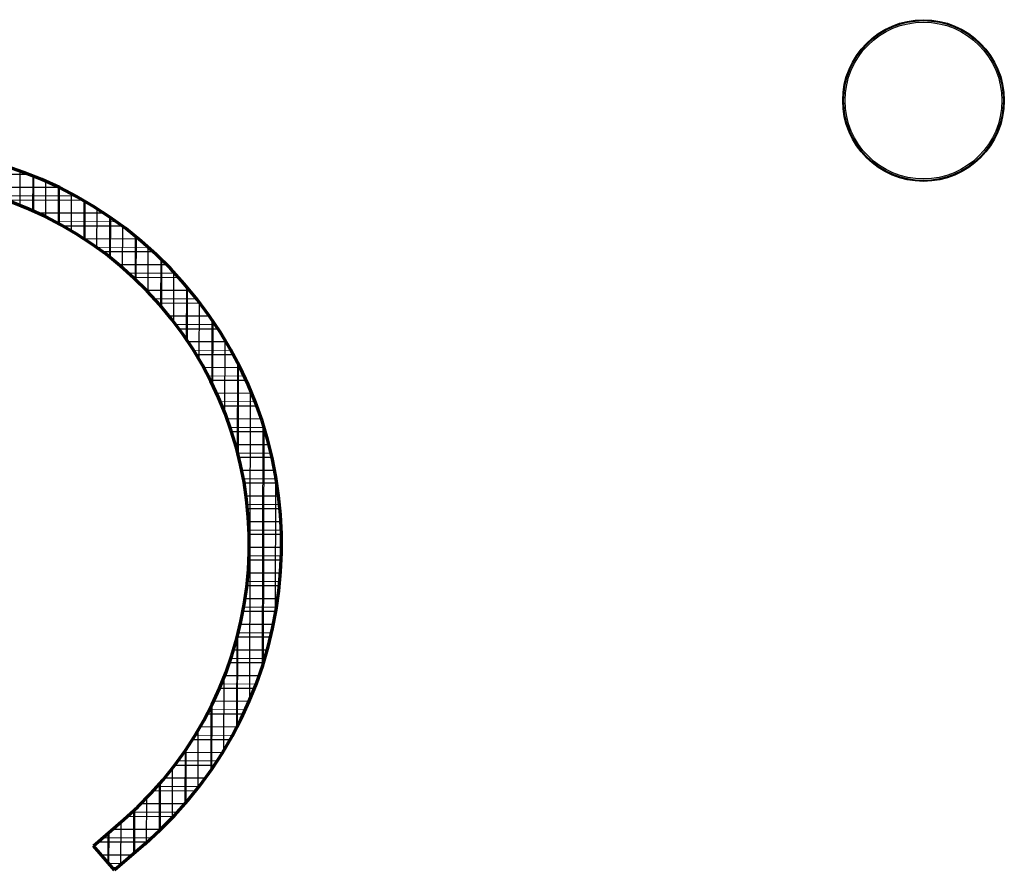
# Model space of a CAD drawing. Header units: millimetres. Extents: x 98667 to 994031, y -2704 to 533009.
# Tile 158 of 256: x 564303 to 570394, y 332879 to 338140. Entities that reach past the tile are written whole.
import ezdxf

# ---------------------------------------------------------------- set-up
doc = ezdxf.new("R2010")
doc.units = ezdxf.units.MM
for name, color, linetype in [('A-COL ENCLOUSER INNER', 1, 'Continuous'), ('A-COL ENCLOUSER OUTER', 6, 'Continuous'), ('A-WALL-PATT-50', 5, 'Continuous')]:
    doc.layers.add(name, color=color, linetype=linetype)
doc.layers.add('A-WALL-FULL', color=6, linetype='Continuous', lineweight=70)
doc.layers.add('A-WALL-PATT', color=5, linetype='Continuous', lineweight=15)

msp = doc.modelspace()

# ---------------------------------------------------------------- linework, layer by layer
at = {"layer": 'A-COL ENCLOUSER INNER', "color": 251}
for radius in [494, 494, 485, 485]:
    msp.add_circle((569894.1, 337639.9), radius, dxfattribs=at)
at = {"layer": 'A-COL ENCLOUSER OUTER', "color": 251}
msp.add_circle((569894.1, 337639.9), 500, dxfattribs=at)
msp.add_circle((569894.1, 337639.9), 500, dxfattribs=at)
at = {"layer": 'A-WALL-FULL', "color": 251, "linetype": 'ByBlock'}
for p, q in [((564758.8, 333030.1), (564947.4, 333194.1)), ((564890, 332879.2), (564758.8, 333030.1)), ((565078.7, 333043.2), (564890, 332879.2))]:
    msp.add_line(p, q, dxfattribs=at)
for radius, start, end in [(2455.4, 311.01208, 130.98988), (2255.4, 311.01105, 130.99959)]:
    msp.add_arc((563467.4, 334896), radius, start, end, dxfattribs=at)
at = {"layer": 'A-WALL-PATT', "color": 251, "linetype": 'Continuous'}
for p, q in [((564389.8, 336954.1), (564390.4, 337171.3)), ((564645.8, 337050.1), (564130.9, 337051.5)), ((564548.3, 336875.5), (564549, 337100.3)), ((564706.8, 336780.3), (564707.5, 337015.2)), ((564899.2, 336890.7), (564518, 336891.7)), ((564865.3, 336666), (564865.9, 336914.2)), ((565023.6, 336528.5), (565024.4, 336794.6)), ((565098.4, 336731.4), (564776.9, 336732.3)), ((565181.9, 336361.3), (565182.7, 336652.9)), ((565261.7, 336572.2), (564975.6, 336573)), ((565340.1, 336152.9), (565341, 336483)), ((565398.1, 336413), (565135.7, 336413.8)), ((565498.1, 335877.4), (565499.2, 336274.7)), ((565513.1, 336254), (565267.6, 336254.7)), ((565610.2, 336095), (565377.3, 336095.6)), ((565655.6, 335442.4), (565657.2, 336006.8)), ((565691.7, 335936), (565468.4, 335936.6)), ((565759.3, 335777.1), (565543.4, 335777.6)), ((565814.2, 335618.1), (565603.9, 335618.7)), ((565810.9, 334163), (565814.9, 335616)), ((565857.3, 335459.3), (565651.2, 335459.8)), ((565889.3, 335300.4), (565686.2, 335301)), ((565910.5, 335141.6), (565709.3, 335142.2)), ((565921.3, 334982.9), (565721.1, 334983.4)), ((565921.8, 334824.1), (565721.7, 334824.7)), ((565912, 334665.4), (565711.1, 334665.9)), ((565891.8, 334506.7), (565689.1, 334507.2)), ((565651, 333773.1), (565652.6, 334337.5)), ((565860.9, 334348), (565655.4, 334348.6)), ((565819, 334189.4), (565609.5, 334190)), ((565765.3, 334030.8), (565550.5, 334031.4)), ((565491.6, 333506), (565492.6, 333903.3)), ((565699.2, 333872.2), (565477.4, 333872.8)), ((565619.4, 333713.7), (565388.5, 333714.3)), ((565332.2, 333298.6), (565333.1, 333628.7)), ((565524.4, 333555.2), (565281.5, 333555.9)), ((565412, 333396.7), (565153, 333397.5)), ((565173, 333129.6), (565173.8, 333421.2)), ((565278.9, 333238.4), (564997.7, 333239.1)), ((565013.9, 332986.8), (565014.6, 333254.9)), ((564854.9, 332919.6), (564855.5, 333114.1)), ((565120.1, 333080.1), (564817.2, 333080.9)), ((564939.1, 332921.8), (564852.8, 332922))]:
    msp.add_line(p, q, dxfattribs=at)
at = {"layer": 'A-WALL-PATT-50', "color": 251, "linetype": 'Continuous'}
for p, q in [((564363.8, 337181.9), (562583.8, 337186.8)), ((564305.1, 336990), (564305.7, 337203.8)), ((564384.4, 336956.5), (564385, 337173.5)), ((564463.7, 336919.4), (564464.3, 337139.9)), ((564545.5, 337102), (563928.4, 337103.7)), ((564542.9, 336878.4), (564543.5, 337103)), ((564622.2, 336833.3), (564622.8, 337062.5)), ((564695.4, 337022.2), (564215.8, 337023.6)), ((564701.4, 336783.8), (564702.1, 337018.4)), ((564824.1, 336942.5), (564412.8, 336943.6)), ((564780.6, 336729.6), (564781.3, 336970.3)), ((564859.9, 336670.2), (564860.5, 336917.9)), ((564937.3, 336862.8), (564569.4, 336863.8)), ((564939, 336605.1), (564939.8, 336861)), ((565038.2, 336783.2), (564701, 336784.1)), ((565018.2, 336533.6), (565019, 336799)), ((565129.2, 336703.5), (564815.1, 336704.4)), ((565097.4, 336454.8), (565098.1, 336731.6)), ((565211.9, 336623.9), (564915.9, 336624.8)), ((565176.5, 336367.6), (565177.3, 336658.1)), ((565255.6, 336270.4), (565256.5, 336577.7)), ((565287.3, 336544.4), (565005.9, 336545.1)), ((565356.3, 336464.8), (565087.1, 336465.5)), ((565334.7, 336160.9), (565335.6, 336489.4)), ((565419.6, 336385.2), (565160.6, 336386)), ((565413.7, 336035.6), (565414.7, 336391.6)), ((565477.8, 336305.7), (565227.4, 336306.4)), ((565492.7, 335888.5), (565493.8, 336282.6)), ((565531.3, 336226.2), (565288.3, 336226.9)), ((565580.4, 336146.7), (565343.8, 336147.3)), ((565571.6, 335708), (565572.8, 336159.4)), ((565625.5, 336067.2), (565394.5, 336067.8)), ((565650.3, 335463.4), (565651.8, 336017.3)), ((565666.8, 335987.7), (565440.6, 335988.3)), ((565704.5, 335908.2), (565482.6, 335908.8)), ((565725.4, 333931.4), (565730.7, 335848.1)), ((565738.8, 335828.7), (565520.6, 335829.3)), ((565769.8, 335749.3), (565554.9, 335749.9)), ((565797.7, 335669.8), (565585.7, 335670.4)), ((565822.6, 335590.4), (565613.1, 335591)), ((565805.4, 334145.7), (565809.5, 335633.3)), ((565844.6, 335510.9), (565637.2, 335511.5)), ((565863.7, 335431.5), (565658.2, 335432.1)), ((565880.1, 335352.1), (565676.1, 335352.7)), ((565885.7, 334470.4), (565888, 335308.2)), ((565893.8, 335272.7), (565691, 335273.2)), ((565904.8, 335193.3), (565703.1, 335193.8)), ((565913.1, 335113.9), (565712.2, 335114.4)), ((565918.9, 335034.5), (565718.5, 335035)), ((565922.1, 334955.1), (565722, 334955.7)), ((565922.7, 334875.7), (565722.7, 334876.3)), ((565920.8, 334796.4), (565720.7, 334796.9)), ((565916.3, 334717), (565715.8, 334717.5)), ((565909.2, 334637.6), (565708, 334638.2)), ((565899.5, 334558.3), (565697.5, 334558.8)), ((565887.2, 334478.9), (565684, 334479.5)), ((565872.1, 334399.6), (565667.7, 334400.2)), ((565645.6, 333762.6), (565647.1, 334316.5)), ((565854.4, 334320.3), (565648.3, 334320.9)), ((565833.9, 334241), (565625.8, 334241.5)), ((565810.5, 334161.7), (565600.1, 334162.2)), ((565565.8, 333620.9), (565567.1, 334072.4)), ((565784.1, 334082.4), (565571.2, 334082.9)), ((565754.7, 334003.1), (565538.8, 334003.7)), ((565486.1, 333498.1), (565487.2, 333892.3)), ((565722.2, 333923.8), (565502.8, 333924.4)), ((565686.3, 333844.5), (565463.1, 333845.1)), ((565647, 333765.2), (565419.3, 333765.9)), ((565406.4, 333389.6), (565407.4, 333745.6)), ((565604, 333686), (565371.2, 333686.6)), ((565557.1, 333606.7), (565318.5, 333607.4)), ((565326.8, 333292.3), (565327.7, 333620.7)), ((565506.1, 333527.5), (565260.7, 333528.2)), ((565247.2, 333204.4), (565248, 333511.7)), ((565167.6, 333124.4), (565168.4, 333414.9)), ((565450.6, 333448.3), (565197.5, 333449)), ((565390.3, 333369.1), (565128, 333369.8)), ((565324.7, 333289.9), (565051.6, 333290.6)), ((565088, 333051.3), (565088.8, 333328.1)), ((565253.2, 333210.7), (564967.2, 333211.5)), ((565008.4, 332982.1), (565009.2, 333249.8)), ((564928.9, 332912.9), (564929.6, 333178.6)), ((564849.5, 332925.8), (564850, 333109.4)), ((565175, 333131.5), (564876.4, 333132.4)), ((564770.4, 333016.8), (564770.5, 333040.2)), ((565089.2, 333052.4), (564785.4, 333053.2)), ((564998.3, 332973.3), (564807.8, 332973.8)), ((564907.2, 332894.1), (564877, 332894.2))]:
    msp.add_line(p, q, dxfattribs=at)

doc.saveas('drawing.dxf')
